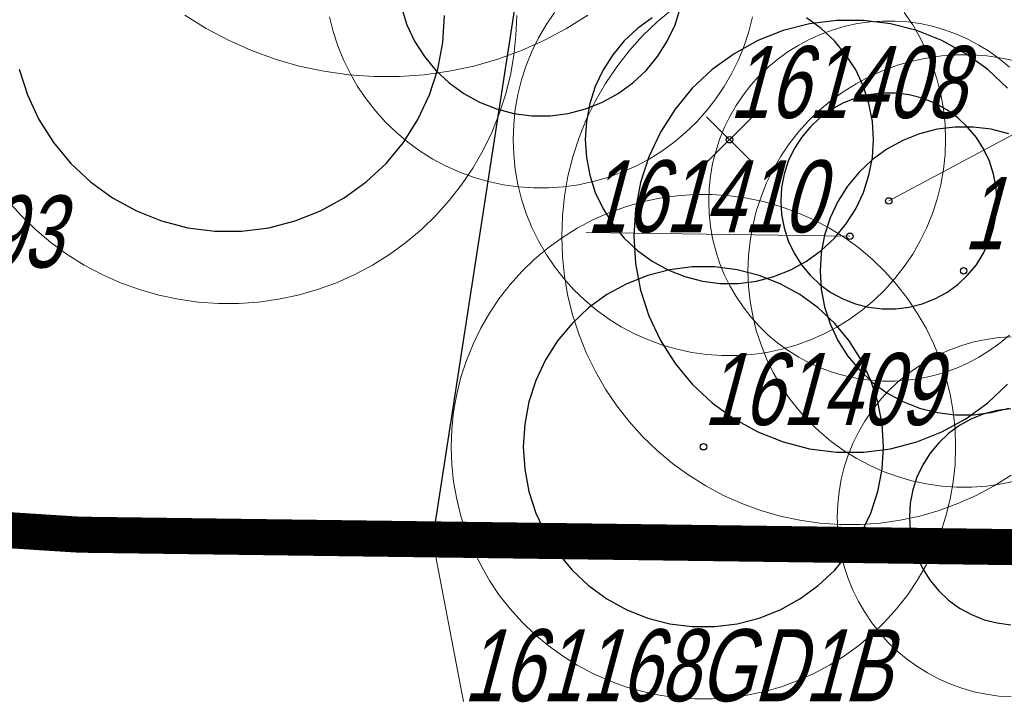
# Model space of a CAD drawing. Header units: metres. Extents: x 7419449 to 7420144, y 5549519 to 5549653.
# Tile 32 of 67: x 7419523 to 7419537, y 5549524 to 5549534. Entities that reach past the tile are written whole.
import ezdxf
from ezdxf.enums import TextEntityAlignment as Align
from ezdxf.lldxf.tags import DXFTag

# ---------------------------------------------------------------- set-up
doc = ezdxf.new("R2010")
doc.units = ezdxf.units.M
doc.layers.add('_4_GRANICA_OPRACOWANIA', color=146, linetype='2', lineweight=53, transparency=0.2)
doc.layers.add('_4_korony', color=7, linetype='Continuous', lineweight=25, true_color=0x7aa300)
for name, color, linetype, lineweight in [('_4_krzewy istniejące', 86, 'Continuous', 30), ('_4_NUMERY_PIKIET', 7, 'Continuous', 15), ('_4_SOD', 30, 'Continuous', 20), ('_4_USUNIĘCIE', 1, 'Continuous', 30)]:
    doc.layers.add(name, color=color, linetype=linetype, lineweight=lineweight)
doc.layers.add('_4_PUNKT_INWENTARYZACYJNY', color=7, linetype='Continuous')
doc.styles.add('STANDARD-Working1250', font='arial.ttf', dxfattribs={"height": 2.5})
tags = doc.linetypes.add('2', pattern=[0.9, 0.6, -0.3]).pattern_tags.tags
tags[6:7] = [DXFTag(74, 4), DXFTag(75, 0), DXFTag(340, '0'), DXFTag(46, 1.0), DXFTag(50, 0.0), DXFTag(44, 0.0), DXFTag(45, 0.0)]
tags[4:5] = [DXFTag(74, 4), DXFTag(75, 0), DXFTag(340, '0'), DXFTag(46, 1.0), DXFTag(50, 0.0), DXFTag(44, 0.0), DXFTag(45, 0.0)]

# ---------------------------------------------------------------- blocks, each defined once
blk = doc.blocks.new('usun. bez dec')
at = {"layer": '_4_USUNIĘCIE', "color": 30, "true_color": 0xf8991e}
for points in [[(-0.318, 0.318), (0.318, -0.318)], [(-0.318, -0.318), (0.318, 0.318)]]:
    blk.add_lwpolyline(points, dxfattribs=at)

msp = doc.modelspace()

# ---------------------------------------------------------------- linework, layer by layer
at = {"layer": '_4_GRANICA_OPRACOWANIA', "lineweight": 30, "ltscale": 3, "const_width": 0.5}
msp.add_lwpolyline([(7419450.062, 5549530.83), (7419458.91, 5549530.45), (7419461.94, 5549530.29), (7419468.08, 5549529.97), (7419483.43, 5549529.18), (7419523.94, 5549526.59), (7419538.19, 5549526.4), (7419548.95, 5549525.8), (7419576.9, 5549524.47), (7419583.97, 5549584.15), (7419584.48, 5549588.54), (7419590.93, 5549644.33), (7419562.5, 5549640.55), (7419487.71, 5549630.61), (7419482.9, 5549629.97), (7419478.25, 5549627.12), (7419462.12, 5549617.26), (7419459.99, 5549593.07), (7419450.09, 5549531.19)], close=True, dxfattribs=at)
at = {"layer": '_4_korony', "linetype": 'Continuous', "flags": 128}
for points in [[(7419528.408, 5549533.902), (7419528.485, 5549533.663), (7419528.592, 5549533.435), (7419528.727, 5549533.223), (7419528.887, 5549533.03), (7419529.07, 5549532.858), (7419529.273, 5549532.71), (7419529.493, 5549532.589), (7419529.727, 5549532.497), (7419529.97, 5549532.434), (7419530.219, 5549532.403), (7419530.471, 5549532.403), (7419530.72, 5549532.434), (7419530.963, 5549532.497), (7419531.197, 5549532.589), (7419531.417, 5549532.71), (7419531.62, 5549532.858), (7419531.803, 5549533.03), (7419531.963, 5549533.223), (7419532.098, 5549533.435), (7419532.205, 5549533.663), (7419532.282, 5549533.902)], [(7419523.102, 5549533.049), (7419523.219, 5549532.691), (7419523.379, 5549532.35), (7419523.581, 5549532.032), (7419523.821, 5549531.741), (7419524.096, 5549531.483), (7419524.401, 5549531.262), (7419524.731, 5549531.081), (7419525.081, 5549530.942), (7419525.446, 5549530.848), (7419525.82, 5549530.801), (7419526.196, 5549530.801), (7419526.57, 5549530.848), (7419526.935, 5549530.942), (7419527.285, 5549531.081), (7419527.615, 5549531.262), (7419527.92, 5549531.483), (7419528.195, 5549531.741), (7419528.435, 5549532.032), (7419528.637, 5549532.35), (7419528.797, 5549532.691), (7419528.914, 5549533.049), (7419528.984, 5549533.419), (7419529.008, 5549533.795)], [(7419531.887, 5549533.762), (7419531.684, 5549533.614), (7419531.501, 5549533.442), (7419531.341, 5549533.249), (7419531.206, 5549533.037), (7419531.099, 5549532.809), (7419531.022, 5549532.57), (7419530.975, 5549532.324), (7419530.959, 5549532.073), (7419530.975, 5549531.822), (7419531.022, 5549531.576), (7419531.099, 5549531.337), (7419531.206, 5549531.109), (7419531.341, 5549530.897), (7419531.501, 5549530.704), (7419531.684, 5549530.532), (7419531.887, 5549530.384), (7419532.107, 5549530.263), (7419532.341, 5549530.171), (7419532.584, 5549530.108), (7419532.833, 5549530.077), (7419533.085, 5549530.077), (7419533.334, 5549530.108), (7419533.577, 5549530.171), (7419533.811, 5549530.263), (7419534.031, 5549530.384), (7419534.234, 5549530.532), (7419534.417, 5549530.704), (7419534.577, 5549530.897), (7419534.712, 5549531.109), (7419534.819, 5549531.337), (7419534.896, 5549531.576), (7419534.943, 5549531.822), (7419534.959, 5549532.073), (7419534.943, 5549532.324), (7419534.896, 5549532.57), (7419534.819, 5549532.809), (7419534.712, 5549533.037), (7419534.577, 5549533.249), (7419534.417, 5549533.442), (7419534.234, 5549533.614), (7419534.031, 5549533.762)], [(7419536.819, 5549532.784), (7419536.544, 5549533.042), (7419536.239, 5549533.263), (7419535.909, 5549533.444), (7419535.559, 5549533.583), (7419535.194, 5549533.677), (7419534.82, 5549533.724), (7419534.444, 5549533.724), (7419534.07, 5549533.677), (7419533.705, 5549533.583), (7419533.355, 5549533.444), (7419533.025, 5549533.263), (7419532.72, 5549533.042), (7419532.445, 5549532.784), (7419532.205, 5549532.493), (7419532.003, 5549532.175), (7419531.843, 5549531.834), (7419531.726, 5549531.476), (7419531.656, 5549531.106), (7419531.632, 5549530.73), (7419531.656, 5549530.354), (7419531.726, 5549529.984), (7419531.843, 5549529.626), (7419532.003, 5549529.285), (7419532.205, 5549528.967), (7419532.445, 5549528.676), (7419532.72, 5549528.418), (7419533.025, 5549528.197), (7419533.355, 5549528.016), (7419533.705, 5549527.877), (7419534.07, 5549527.783), (7419534.444, 5549527.736), (7419534.82, 5549527.736), (7419535.194, 5549527.783), (7419535.559, 5549527.877), (7419535.909, 5549528.016), (7419536.239, 5549528.197), (7419536.544, 5549528.418), (7419536.819, 5549528.676)], [(7419536.835, 5549532.151), (7419536.592, 5549532.214), (7419536.343, 5549532.245), (7419536.091, 5549532.245), (7419535.842, 5549532.214), (7419535.599, 5549532.151), (7419535.365, 5549532.059), (7419535.145, 5549531.938), (7419534.942, 5549531.79), (7419534.759, 5549531.618), (7419534.599, 5549531.425), (7419534.464, 5549531.213), (7419534.357, 5549530.985), (7419534.28, 5549530.746), (7419534.233, 5549530.5), (7419534.217, 5549530.249), (7419534.233, 5549529.998), (7419534.28, 5549529.752), (7419534.357, 5549529.513), (7419534.464, 5549529.285), (7419534.599, 5549529.073), (7419534.759, 5549528.88), (7419534.942, 5549528.708), (7419535.145, 5549528.56), (7419535.365, 5549528.439), (7419535.599, 5549528.347), (7419535.842, 5549528.284), (7419536.091, 5549528.253), (7419536.343, 5549528.253), (7419536.592, 5549528.284), (7419536.835, 5549528.347)], [(7419536.863, 5549528.335), (7419536.676, 5549528.311), (7419536.493, 5549528.265), (7419536.318, 5549528.195), (7419536.153, 5549528.104), (7419536.001, 5549527.994), (7419535.864, 5549527.865), (7419535.743, 5549527.72), (7419535.643, 5549527.561), (7419535.562, 5549527.39), (7419535.504, 5549527.211), (7419535.469, 5549527.026), (7419535.457, 5549526.838), (7419535.469, 5549526.65), (7419535.504, 5549526.465), (7419535.562, 5549526.286), (7419535.643, 5549526.115), (7419535.743, 5549525.956), (7419535.864, 5549525.811), (7419536.001, 5549525.682), (7419536.153, 5549525.572), (7419536.318, 5549525.481), (7419536.493, 5549525.411), (7419536.676, 5549525.365), (7419536.863, 5549525.341)]]:
    msp.add_lwpolyline(points, dxfattribs=at)
for points in [[(7419536.672, 5549531.218), (7419536.66, 5549531.406), (7419536.625, 5549531.591), (7419536.567, 5549531.77), (7419536.486, 5549531.941), (7419536.386, 5549532.1), (7419536.265, 5549532.245), (7419536.128, 5549532.374), (7419535.976, 5549532.484), (7419535.811, 5549532.575), (7419535.636, 5549532.645), (7419535.453, 5549532.691), (7419535.266, 5549532.715), (7419535.078, 5549532.715), (7419534.891, 5549532.691), (7419534.708, 5549532.645), (7419534.533, 5549532.575), (7419534.368, 5549532.484), (7419534.216, 5549532.374), (7419534.079, 5549532.245), (7419533.958, 5549532.1), (7419533.858, 5549531.941), (7419533.777, 5549531.77), (7419533.719, 5549531.591), (7419533.684, 5549531.406), (7419533.672, 5549531.218), (7419533.684, 5549531.03), (7419533.719, 5549530.845), (7419533.777, 5549530.666), (7419533.858, 5549530.495), (7419533.958, 5549530.336), (7419534.079, 5549530.191), (7419534.216, 5549530.062), (7419534.368, 5549529.952), (7419534.533, 5549529.861), (7419534.708, 5549529.791), (7419534.891, 5549529.745), (7419535.078, 5549529.721), (7419535.266, 5549529.721), (7419535.453, 5549529.745), (7419535.636, 5549529.791), (7419535.811, 5549529.861), (7419535.976, 5549529.952), (7419536.128, 5549530.062), (7419536.265, 5549530.191), (7419536.386, 5549530.336), (7419536.486, 5549530.495), (7419536.567, 5549530.666), (7419536.625, 5549530.845), (7419536.66, 5549531.03)], [(7419535.099, 5549527.81), (7419535.079, 5549528.123), (7419535.02, 5549528.432), (7419534.923, 5549528.73), (7419534.79, 5549529.014), (7419534.622, 5549529.279), (7419534.421, 5549529.521), (7419534.193, 5549529.736), (7419533.939, 5549529.921), (7419533.663, 5549530.072), (7419533.372, 5549530.188), (7419533.067, 5549530.266), (7419532.756, 5549530.305), (7419532.442, 5549530.305), (7419532.131, 5549530.266), (7419531.826, 5549530.188), (7419531.535, 5549530.072), (7419531.259, 5549529.921), (7419531.005, 5549529.736), (7419530.777, 5549529.521), (7419530.576, 5549529.279), (7419530.408, 5549529.014), (7419530.275, 5549528.73), (7419530.178, 5549528.432), (7419530.119, 5549528.123), (7419530.099, 5549527.81), (7419530.119, 5549527.497), (7419530.178, 5549527.188), (7419530.275, 5549526.89), (7419530.408, 5549526.606), (7419530.576, 5549526.341), (7419530.777, 5549526.099), (7419531.005, 5549525.884), (7419531.259, 5549525.699), (7419531.535, 5549525.548), (7419531.826, 5549525.432), (7419532.131, 5549525.354), (7419532.442, 5549525.315), (7419532.756, 5549525.315), (7419533.067, 5549525.354), (7419533.372, 5549525.432), (7419533.663, 5549525.548), (7419533.939, 5549525.699), (7419534.193, 5549525.884), (7419534.421, 5549526.099), (7419534.622, 5549526.341), (7419534.79, 5549526.606), (7419534.923, 5549526.89), (7419535.02, 5549527.188), (7419535.079, 5549527.497)]]:
    msp.add_lwpolyline(points, close=True, dxfattribs=at)
at = {"layer": '_4_krzewy istniejące', "elevation": 10.18}
msp.add_lwpolyline([(7419533.763, 5549558.395), (7419528.84, 5549526.525), (7419523.94, 5549526.59), (7419483.43, 5549529.18), (7419454.642, 5549530.858), (7419457.792, 5549566.805), (7419533.763, 5549558.395)], dxfattribs=at)
at = {"layer": '_4_NUMERY_PIKIET'}
for points in [[(7419535.17, 5549531.22), (7419537.235, 5549532.324)], [(7419534.63, 5549530.73), (7419530.974, 5549530.781)]]:
    msp.add_lwpolyline(points, dxfattribs=at)
at = {"layer": '_4_NUMERY_PIKIET', "elevation": 10.18}
msp.add_lwpolyline([(7419528.84, 5549526.525), (7419529.269, 5549524.275)], dxfattribs=at)
at = {"layer": '_4_PUNKT_INWENTARYZACYJNY'}
for centre in [(7419532.96, 5549532.07), (7419535.17, 5549531.22), (7419534.63, 5549530.73), (7419536.21, 5549530.25), (7419532.6, 5549527.81), (7419528.84, 5549526.525, 10.18)]:
    msp.add_circle(centre, 0.045, dxfattribs=at)
at = {"layer": '_4_SOD', "flags": 128}
for points in [[(7419532.169, 5549533.882), (7419531.955, 5549533.703), (7419531.755, 5549533.509), (7419531.568, 5549533.301), (7419531.396, 5549533.081), (7419531.24, 5549532.85), (7419531.1, 5549532.608), (7419530.978, 5549532.357), (7419530.873, 5549532.098), (7419530.787, 5549531.833), (7419530.719, 5549531.562), (7419530.671, 5549531.287), (7419530.642, 5549531.009), (7419530.632, 5549530.73), (7419530.642, 5549530.451), (7419530.671, 5549530.173), (7419530.719, 5549529.898), (7419530.787, 5549529.627), (7419530.873, 5549529.362), (7419530.978, 5549529.103), (7419531.1, 5549528.852), (7419531.24, 5549528.61), (7419531.396, 5549528.379), (7419531.568, 5549528.159), (7419531.755, 5549527.951), (7419531.955, 5549527.757), (7419532.169, 5549527.578), (7419532.395, 5549527.414), (7419532.632, 5549527.266), (7419532.879, 5549527.135), (7419533.134, 5549527.021), (7419533.396, 5549526.926), (7419533.664, 5549526.849), (7419533.937, 5549526.791), (7419534.214, 5549526.752), (7419534.492, 5549526.732), (7419534.772, 5549526.732), (7419535.05, 5549526.752), (7419535.327, 5549526.791), (7419535.6, 5549526.849), (7419535.868, 5549526.926), (7419536.13, 5549527.021), (7419536.385, 5549527.135), (7419536.632, 5549527.266), (7419536.869, 5549527.414)], [(7419522.944, 5549531.224), (7419523.131, 5549531.016), (7419523.331, 5549530.822), (7419523.545, 5549530.643), (7419523.771, 5549530.479), (7419524.008, 5549530.331), (7419524.255, 5549530.2), (7419524.51, 5549530.086), (7419524.772, 5549529.991), (7419525.04, 5549529.914), (7419525.313, 5549529.856), (7419525.59, 5549529.817), (7419525.868, 5549529.797), (7419526.148, 5549529.797), (7419526.426, 5549529.817), (7419526.703, 5549529.856), (7419526.976, 5549529.914), (7419527.244, 5549529.991), (7419527.506, 5549530.086), (7419527.761, 5549530.2), (7419528.008, 5549530.331), (7419528.245, 5549530.479), (7419528.471, 5549530.643), (7419528.685, 5549530.822), (7419528.885, 5549531.016), (7419529.072, 5549531.224), (7419529.244, 5549531.444), (7419529.4, 5549531.675), (7419529.54, 5549531.917), (7419529.662, 5549532.168), (7419529.767, 5549532.427), (7419529.853, 5549532.692), (7419529.921, 5549532.963), (7419529.969, 5549533.238), (7419529.998, 5549533.516), (7419530.008, 5549533.795)], [(7419525.405, 5549533.798), (7419525.701, 5549533.613), (7419526.009, 5549533.449), (7419526.328, 5549533.307), (7419526.656, 5549533.188), (7419526.991, 5549533.092), (7419527.333, 5549533.019), (7419527.678, 5549532.97), (7419528.027, 5549532.946), (7419528.375, 5549532.946), (7419528.724, 5549532.97), (7419529.069, 5549533.019), (7419529.411, 5549533.092), (7419529.746, 5549533.188), (7419530.074, 5549533.307), (7419530.393, 5549533.449), (7419530.701, 5549533.613), (7419530.997, 5549533.798)], [(7419527.411, 5549533.775), (7419527.461, 5549533.572), (7419527.526, 5549533.373), (7419527.604, 5549533.179), (7419527.696, 5549532.991), (7419527.801, 5549532.809), (7419527.918, 5549532.636), (7419528.047, 5549532.471), (7419528.187, 5549532.315), (7419528.338, 5549532.17), (7419528.498, 5549532.035), (7419528.667, 5549531.912), (7419528.845, 5549531.801), (7419529.03, 5549531.703), (7419529.221, 5549531.617), (7419529.418, 5549531.546), (7419529.619, 5549531.488), (7419529.824, 5549531.445), (7419530.031, 5549531.415), (7419530.24, 5549531.401), (7419530.45, 5549531.401), (7419530.659, 5549531.415), (7419530.866, 5549531.445), (7419531.071, 5549531.488), (7419531.272, 5549531.546), (7419531.469, 5549531.617), (7419531.66, 5549531.703), (7419531.845, 5549531.801), (7419532.023, 5549531.912), (7419532.192, 5549532.035), (7419532.352, 5549532.17), (7419532.503, 5549532.315), (7419532.643, 5549532.471), (7419532.772, 5549532.636), (7419532.889, 5549532.809), (7419532.994, 5549532.991), (7419533.086, 5549533.179), (7419533.164, 5549533.373), (7419533.229, 5549533.572), (7419533.279, 5549533.775)], [(7419530.532, 5549533.836), (7419530.415, 5549533.663), (7419530.31, 5549533.481), (7419530.218, 5549533.293), (7419530.14, 5549533.099), (7419530.075, 5549532.9), (7419530.025, 5549532.697), (7419529.988, 5549532.491), (7419529.966, 5549532.282), (7419529.959, 5549532.073), (7419529.966, 5549531.864), (7419529.988, 5549531.655), (7419530.025, 5549531.449), (7419530.075, 5549531.246), (7419530.14, 5549531.047), (7419530.218, 5549530.853), (7419530.31, 5549530.665), (7419530.415, 5549530.483), (7419530.532, 5549530.31), (7419530.661, 5549530.145), (7419530.801, 5549529.989), (7419530.952, 5549529.844), (7419531.112, 5549529.709), (7419531.281, 5549529.586), (7419531.459, 5549529.475), (7419531.644, 5549529.377), (7419531.835, 5549529.291), (7419532.032, 5549529.22), (7419532.233, 5549529.162), (7419532.438, 5549529.119), (7419532.645, 5549529.089), (7419532.854, 5549529.075), (7419533.064, 5549529.075), (7419533.273, 5549529.089), (7419533.48, 5549529.119), (7419533.685, 5549529.162), (7419533.886, 5549529.22), (7419534.083, 5549529.291), (7419534.274, 5549529.377), (7419534.459, 5549529.475), (7419534.637, 5549529.586), (7419534.806, 5549529.709), (7419534.966, 5549529.844), (7419535.117, 5549529.989), (7419535.257, 5549530.145), (7419535.386, 5549530.31), (7419535.503, 5549530.483), (7419535.608, 5549530.665), (7419535.7, 5549530.853), (7419535.778, 5549531.047), (7419535.843, 5549531.246), (7419535.893, 5549531.449), (7419535.93, 5549531.655), (7419535.952, 5549531.864), (7419535.959, 5549532.073), (7419535.952, 5549532.282), (7419535.93, 5549532.491), (7419535.893, 5549532.697), (7419535.843, 5549532.9), (7419535.778, 5549533.099), (7419535.7, 5549533.293), (7419535.608, 5549533.481), (7419535.503, 5549533.663), (7419535.386, 5549533.836)], [(7419536.845, 5549533.076), (7419536.711, 5549533.188), (7419536.57, 5549533.291), (7419536.422, 5549533.383), (7419536.268, 5549533.465), (7419536.109, 5549533.536), (7419535.945, 5549533.596), (7419535.777, 5549533.644), (7419535.606, 5549533.68), (7419535.433, 5549533.704), (7419535.259, 5549533.716), (7419535.085, 5549533.716), (7419534.911, 5549533.704), (7419534.738, 5549533.68), (7419534.567, 5549533.644), (7419534.399, 5549533.596), (7419534.235, 5549533.536), (7419534.076, 5549533.465), (7419533.922, 5549533.383), (7419533.774, 5549533.291), (7419533.633, 5549533.188), (7419533.499, 5549533.076), (7419533.374, 5549532.955), (7419533.257, 5549532.825), (7419533.149, 5549532.687), (7419533.052, 5549532.543), (7419532.965, 5549532.392), (7419532.888, 5549532.235), (7419532.823, 5549532.073), (7419532.769, 5549531.907), (7419532.727, 5549531.738), (7419532.696, 5549531.566), (7419532.678, 5549531.392), (7419532.672, 5549531.218), (7419532.678, 5549531.044), (7419532.696, 5549530.87), (7419532.727, 5549530.698), (7419532.769, 5549530.529), (7419532.823, 5549530.363), (7419532.888, 5549530.201), (7419532.965, 5549530.044), (7419533.052, 5549529.893), (7419533.149, 5549529.749), (7419533.257, 5549529.611), (7419533.374, 5549529.481), (7419533.499, 5549529.36), (7419533.633, 5549529.248), (7419533.774, 5549529.145), (7419533.922, 5549529.053), (7419534.076, 5549528.971), (7419534.235, 5549528.9), (7419534.399, 5549528.84), (7419534.567, 5549528.792), (7419534.738, 5549528.756), (7419534.911, 5549528.732), (7419535.085, 5549528.72), (7419535.259, 5549528.72), (7419535.433, 5549528.732), (7419535.606, 5549528.756), (7419535.777, 5549528.792), (7419535.945, 5549528.84), (7419536.109, 5549528.9), (7419536.268, 5549528.971), (7419536.422, 5549529.053), (7419536.57, 5549529.145), (7419536.711, 5549529.248), (7419536.845, 5549529.36)], [(7419536.943, 5549533.16), (7419536.738, 5549533.203), (7419536.531, 5549533.233), (7419536.322, 5549533.247), (7419536.112, 5549533.247), (7419535.903, 5549533.233), (7419535.696, 5549533.203), (7419535.491, 5549533.16), (7419535.29, 5549533.102), (7419535.093, 5549533.031), (7419534.902, 5549532.945), (7419534.717, 5549532.847), (7419534.539, 5549532.736), (7419534.37, 5549532.613), (7419534.21, 5549532.478), (7419534.059, 5549532.333), (7419533.919, 5549532.177), (7419533.79, 5549532.012), (7419533.673, 5549531.839), (7419533.568, 5549531.657), (7419533.476, 5549531.469), (7419533.398, 5549531.275), (7419533.333, 5549531.076), (7419533.283, 5549530.873), (7419533.246, 5549530.667), (7419533.224, 5549530.458), (7419533.217, 5549530.249), (7419533.224, 5549530.04), (7419533.246, 5549529.831), (7419533.283, 5549529.625), (7419533.333, 5549529.422), (7419533.398, 5549529.223), (7419533.476, 5549529.029), (7419533.568, 5549528.841), (7419533.673, 5549528.659), (7419533.79, 5549528.486), (7419533.919, 5549528.321), (7419534.059, 5549528.165), (7419534.21, 5549528.02), (7419534.37, 5549527.885), (7419534.539, 5549527.762), (7419534.717, 5549527.651), (7419534.902, 5549527.553), (7419535.093, 5549527.467), (7419535.29, 5549527.396), (7419535.491, 5549527.338), (7419535.696, 5549527.295), (7419535.903, 5549527.265), (7419536.112, 5549527.251), (7419536.322, 5549527.251), (7419536.531, 5549527.265), (7419536.738, 5549527.295), (7419536.943, 5549527.338)], [(7419536.87, 5549529.336), (7419536.696, 5549529.324), (7419536.523, 5549529.3), (7419536.352, 5549529.264), (7419536.184, 5549529.216), (7419536.02, 5549529.156), (7419535.861, 5549529.085), (7419535.707, 5549529.003), (7419535.559, 5549528.911), (7419535.418, 5549528.808), (7419535.284, 5549528.696), (7419535.159, 5549528.575), (7419535.042, 5549528.445), (7419534.934, 5549528.307), (7419534.837, 5549528.163), (7419534.75, 5549528.012), (7419534.673, 5549527.855), (7419534.608, 5549527.693), (7419534.554, 5549527.527), (7419534.512, 5549527.358), (7419534.481, 5549527.186), (7419534.463, 5549527.012), (7419534.457, 5549526.838), (7419534.463, 5549526.664), (7419534.481, 5549526.49), (7419534.512, 5549526.318), (7419534.554, 5549526.149), (7419534.608, 5549525.983), (7419534.673, 5549525.821), (7419534.75, 5549525.664), (7419534.837, 5549525.513), (7419534.934, 5549525.369), (7419535.042, 5549525.231), (7419535.159, 5549525.101), (7419535.284, 5549524.98), (7419535.418, 5549524.868), (7419535.559, 5549524.765), (7419535.707, 5549524.673), (7419535.861, 5549524.591), (7419536.02, 5549524.52), (7419536.184, 5549524.46), (7419536.352, 5549524.412), (7419536.523, 5549524.376), (7419536.696, 5549524.352), (7419536.87, 5549524.34)]]:
    msp.add_lwpolyline(points, dxfattribs=at)
msp.add_lwpolyline([(7419536.099, 5549527.81), (7419536.09, 5549528.054), (7419536.065, 5549528.297), (7419536.023, 5549528.538), (7419535.963, 5549528.775), (7419535.888, 5549529.007), (7419535.796, 5549529.234), (7419535.689, 5549529.453), (7419535.567, 5549529.665), (7419535.431, 5549529.867), (7419535.28, 5549530.06), (7419535.117, 5549530.241), (7419534.941, 5549530.411), (7419534.754, 5549530.568), (7419534.556, 5549530.712), (7419534.349, 5549530.841), (7419534.133, 5549530.956), (7419533.91, 5549531.055), (7419533.681, 5549531.139), (7419533.446, 5549531.206), (7419533.207, 5549531.257), (7419532.965, 5549531.291), (7419532.721, 5549531.308), (7419532.477, 5549531.308), (7419532.233, 5549531.291), (7419531.991, 5549531.257), (7419531.752, 5549531.206), (7419531.517, 5549531.139), (7419531.288, 5549531.055), (7419531.065, 5549530.956), (7419530.849, 5549530.841), (7419530.642, 5549530.712), (7419530.444, 5549530.568), (7419530.257, 5549530.411), (7419530.081, 5549530.241), (7419529.918, 5549530.06), (7419529.767, 5549529.867), (7419529.631, 5549529.665), (7419529.509, 5549529.453), (7419529.402, 5549529.234), (7419529.31, 5549529.007), (7419529.235, 5549528.775), (7419529.175, 5549528.538), (7419529.133, 5549528.297), (7419529.108, 5549528.054), (7419529.099, 5549527.81), (7419529.108, 5549527.566), (7419529.133, 5549527.323), (7419529.175, 5549527.082), (7419529.235, 5549526.845), (7419529.31, 5549526.613), (7419529.402, 5549526.386), (7419529.509, 5549526.167), (7419529.631, 5549525.955), (7419529.767, 5549525.753), (7419529.918, 5549525.56), (7419530.081, 5549525.379), (7419530.257, 5549525.209), (7419530.444, 5549525.052), (7419530.642, 5549524.908), (7419530.849, 5549524.779), (7419531.065, 5549524.664), (7419531.288, 5549524.565), (7419531.517, 5549524.481), (7419531.752, 5549524.414), (7419531.991, 5549524.363), (7419532.233, 5549524.329), (7419532.477, 5549524.312), (7419532.721, 5549524.312), (7419532.965, 5549524.329), (7419533.207, 5549524.363), (7419533.446, 5549524.414), (7419533.681, 5549524.481), (7419533.91, 5549524.565), (7419534.133, 5549524.664), (7419534.349, 5549524.779), (7419534.556, 5549524.908), (7419534.754, 5549525.052), (7419534.941, 5549525.209), (7419535.117, 5549525.379), (7419535.28, 5549525.56), (7419535.431, 5549525.753), (7419535.567, 5549525.955), (7419535.689, 5549526.167), (7419535.796, 5549526.386), (7419535.888, 5549526.613), (7419535.963, 5549526.845), (7419536.023, 5549527.082), (7419536.065, 5549527.323), (7419536.09, 5549527.566)], close=True, dxfattribs=at)

# ---------------------------------------------------------------- block references
at = {"layer": '_4_USUNIĘCIE'}
msp.add_blockref('usun. bez dec', (7419532.96, 5549532.07), dxfattribs=at)

# ---------------------------------------------------------------- texts
at = {"layer": '_4_NUMERY_PIKIET', "style": 'STANDARD-Working1250', "oblique": 15, "width": 0.7}
for s, p in [('161408', (7419532.96, 5549532.07)), ('161410', (7419530.977, 5549530.485)), ('161412', (7419536.21, 5549530.25)), ('161393', (7419520.425, 5549529.996)), ('161409', (7419532.6, 5549527.81)), ('161168GD1B', (7419529.269, 5549523.979, 10.18))]:
    msp.add_text(s, height=1, dxfattribs=at).set_placement(p, align=Align.BOTTOM_LEFT)

doc.saveas('drawing.dxf')
